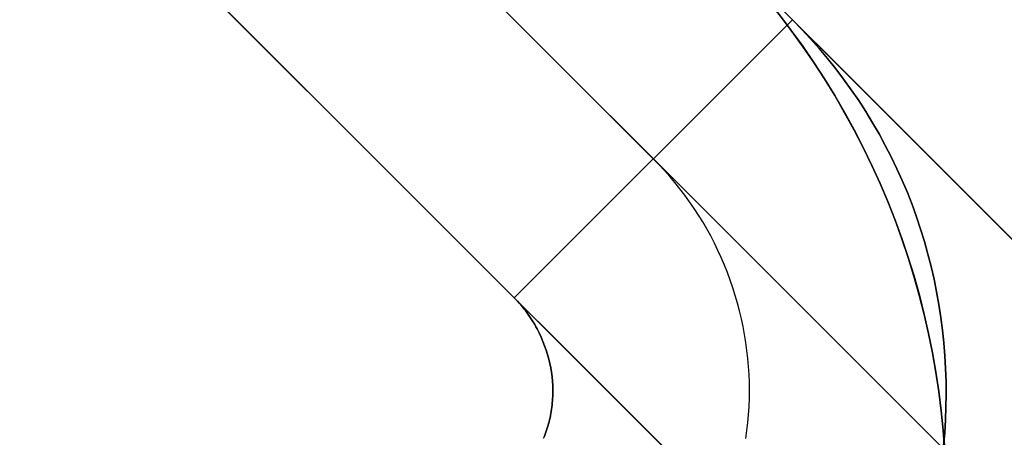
# Model space of a CAD drawing. Header units: millimetres. Extents: x -1030 to 192, y -442 to 180.
# Tile 253 of 256: x 177.36 to 181.11, y 156.21 to 157.8. Entities that reach past the tile are written whole.
import ezdxf

# ---------------------------------------------------------------- set-up
doc = ezdxf.new("R2010")
doc.units = ezdxf.units.MM
doc.header["$MEASUREMENT"] = 0
doc.layers.add('OVIDIO 120x60x72h', color=7, linetype='Continuous')

msp = doc.modelspace()

# ---------------------------------------------------------------- linework, layer by layer
at = {"layer": 'OVIDIO 120x60x72h'}
for points in [[(158.7369, 179.3696), (191.2631, 146.8433)], [(191.2631, 146.8433), (158.7369, 179.3696)], [(158.2065, 178.8393), (190.7328, 146.313)], [(190.2025, 145.7827), (157.6762, 178.3089)], [(157.6762, 178.3089), (190.2025, 145.7827)], [(164.2169, 173.8895), (185.7831, 152.3234)], [(163.1563, 172.8289), (184.7224, 151.2627)], [(169.697, 168.4094), (180.303, 157.8035)], [(169.1667, 167.8791), (179.7727, 157.2732)], [(179.2423, 156.7428), (168.6364, 167.3488)], [(168.6364, 167.3488), (179.2423, 156.7428)], [(179.2423, 156.7428), (180.303, 157.8035)], [(180.303, 157.8035), (179.2423, 156.7428)], [(180.303, 157.8035), (179.2426, 156.7432)], [(180.883, 156.1649), (180.8774, 156.2384), (180.87, 156.312), (180.8607, 156.3856), (180.8496, 156.4593), (180.8366, 156.5328), (180.8218, 156.6062), (180.8051, 156.6794), (180.7865, 156.7522), (180.7661, 156.8247), (180.7438, 156.8967), (180.7197, 156.9682), (180.6939, 157.0391), (180.6662, 157.1094), (180.6367, 157.179), (180.6055, 157.2477), (180.5727, 157.3157), (180.5381, 157.3827), (180.502, 157.4487), (180.4642, 157.5137), (180.4249, 157.5777), (180.3841, 157.6404), (180.3419, 157.702), (180.2983, 157.7624), (180.2533, 157.8214)], [(180.8834, 156.165), (180.8778, 156.2385), (180.8704, 156.3121), (180.8611, 156.3858), (180.85, 156.4594), (180.837, 156.533), (180.8221, 156.6064), (180.8054, 156.6795), (180.7868, 156.7524), (180.7664, 156.8248), (180.7441, 156.8968), (180.72, 156.9683), (180.6941, 157.0393), (180.6664, 157.1095), (180.6369, 157.1791), (180.6057, 157.2479), (180.5728, 157.3158), (180.5383, 157.3828), (180.5021, 157.4488), (180.4643, 157.5138), (180.425, 157.5777), (180.3842, 157.6405), (180.342, 157.7021), (180.2983, 157.7624), (180.2534, 157.8215)], [(180.2534, 157.8215), (180.2983, 157.7624), (180.342, 157.7021), (180.3842, 157.6405), (180.425, 157.5777), (180.4643, 157.5138), (180.5021, 157.4488), (180.5383, 157.3828), (180.5728, 157.3158), (180.6057, 157.2479), (180.6369, 157.1791), (180.6664, 157.1095), (180.6941, 157.0393), (180.72, 156.9683), (180.7441, 156.8968), (180.7664, 156.8248), (180.7868, 156.7524), (180.8054, 156.6795), (180.8221, 156.6064), (180.837, 156.533), (180.85, 156.4594), (180.8611, 156.3858), (180.8704, 156.3121), (180.8778, 156.2385), (180.8834, 156.165)]]:
    msp.add_lwpolyline(points, dxfattribs=at)
at = {"layer": 'OVIDIO 120x60x72h', "extrusion": (0, -1.52165e-08, 1)}
for points in [[(180.0103, 158.0962), (180.0611, 158.0441), (180.1109, 157.9906), (180.1596, 157.9356), (180.2071, 157.8792), (180.2533, 157.8215), (180.2983, 157.7624), (180.3419, 157.7021), (180.3842, 157.6405), (180.425, 157.5777), (180.4642, 157.5138), (180.502, 157.4488), (180.5382, 157.3827), (180.5727, 157.3157), (180.6056, 157.2478), (180.6368, 157.179), (180.6662, 157.1095), (180.6939, 157.0392), (180.7198, 156.9683), (180.7439, 156.8968), (180.7662, 156.8247), (180.7866, 156.7523), (180.8052, 156.6794), (180.8219, 156.6063), (180.8367, 156.5329), (180.8497, 156.4594), (180.8608, 156.3857), (180.8701, 156.3121), (180.8775, 156.2384), (180.8831, 156.165), (180.8868, 156.0916), (180.8888, 156.0186), (180.889, 155.9458)], [(180.889, 155.9458), (180.8888, 156.0186), (180.8868, 156.0916), (180.8831, 156.165), (180.8775, 156.2384), (180.8701, 156.3121), (180.8608, 156.3857), (180.8497, 156.4594), (180.8367, 156.5329), (180.8219, 156.6063), (180.8052, 156.6794), (180.7866, 156.7523), (180.7662, 156.8247), (180.7439, 156.8968), (180.7198, 156.9683), (180.6939, 157.0392), (180.6662, 157.1095), (180.6368, 157.179), (180.6056, 157.2478), (180.5727, 157.3157), (180.5382, 157.3827), (180.502, 157.4488), (180.4642, 157.5138), (180.425, 157.5777), (180.3842, 157.6405), (180.3419, 157.7021), (180.2983, 157.7624), (180.2533, 157.8215), (180.2071, 157.8792), (180.1596, 157.9356), (180.1109, 157.9906), (180.0611, 158.0441), (180.0103, 158.0962)]]:
    msp.add_lwpolyline(points, dxfattribs=at)
at = {"layer": 'OVIDIO 120x60x72h', "extrusion": (0.999884, 0.000231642, 0.015217)}
for points in [[(157.7617, 752.7466), (146.799, 32.6632)], [(146.799, 32.6632), (157.7617, 752.7466)], [(156.7013, 752.7627), (145.7386, 32.6793)], [(145.7386, 32.6793), (156.7013, 752.7627)]]:
    msp.add_lwpolyline(points, dxfattribs=at)
at = {"layer": 'OVIDIO 120x60x72h', "extrusion": (-0.00761, -0.003153, 0.999966)}
msp.add_lwpolyline([(186.4812, 159.5316), (185.0957, 158.9576)], dxfattribs=at)
at = {"layer": 'OVIDIO 120x60x72h', "extrusion": (0.000231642, 0.999884, -0.015217)}
for points in [[(-179.3527, 757.8613), (-190.3156, 37.7643)], [(-180.8526, 757.8783), (-191.8154, 37.788)]]:
    msp.add_lwpolyline(points, dxfattribs=at)
at = {"layer": 'OVIDIO 120x60x72h', "extrusion": (-0.000134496, 1, -2.04719e-06)}
msp.add_lwpolyline([(-180.9102, 755.5786), (-179.4107, 755.5558)], dxfattribs=at)
at = {"layer": 'OVIDIO 120x60x72h'}
for points in [[(180.8789, 156.1798, 755.5773), (180.8832, 156.2283, 755.5776), (180.8863, 156.277, 755.5778), (180.8882, 156.3258, 755.5781), (180.8889, 156.3746, 755.5783), (180.8885, 156.4236, 755.5785), (180.8869, 156.4725, 755.5786), (180.8841, 156.5215, 755.5788), (180.8801, 156.5705, 755.5788), (180.875, 156.6194, 755.5789), (180.8687, 156.6682, 755.5789), (180.8612, 156.7168, 755.5789), (180.8525, 156.7654, 755.5788), (180.8427, 156.8137, 755.5788), (180.8317, 156.8618, 755.5787), (180.8195, 156.9097, 755.5787), (180.8061, 156.9573, 755.5786), (180.7916, 157.0046, 755.5785), (180.7759, 157.0515, 755.5784), (180.759, 157.098, 755.5784), (180.7409, 157.1442, 755.5783), (180.7217, 157.1898, 755.5783), (180.7013, 157.235, 755.5782), (180.6797, 157.2798, 755.5782), (180.657, 157.3239, 755.5782), (180.6333, 157.3676, 755.5782), (180.6084, 157.4106, 755.5782), (180.5824, 157.453, 755.5782), (180.5554, 157.4949, 755.5782), (180.5273, 157.536, 755.5782), (180.4982, 157.5765, 755.5782), (180.4681, 157.6162, 755.5782), (180.437, 157.6553, 755.5783), (180.4049, 157.6935, 755.5783), (180.3719, 157.731, 755.5783), (180.3379, 157.7677, 755.5783), (180.303, 157.8035, 755.5783)], [(180.303, 157.8035, 755.5783), (180.3379, 157.7677, 755.5783), (180.3719, 157.731, 755.5783), (180.4049, 157.6935, 755.5783), (180.437, 157.6553, 755.5783), (180.4681, 157.6162, 755.5782), (180.4982, 157.5765, 755.5782), (180.5273, 157.536, 755.5782), (180.5554, 157.4949, 755.5782), (180.5824, 157.453, 755.5782), (180.6084, 157.4106, 755.5782), (180.6333, 157.3676, 755.5782), (180.657, 157.3239, 755.5782), (180.6797, 157.2798, 755.5782), (180.7013, 157.235, 755.5782), (180.7217, 157.1898, 755.5783), (180.7409, 157.1442, 755.5783), (180.759, 157.098, 755.5784), (180.7759, 157.0515, 755.5784), (180.7916, 157.0046, 755.5785), (180.8061, 156.9573, 755.5786), (180.8195, 156.9097, 755.5787), (180.8317, 156.8618, 755.5787), (180.8427, 156.8137, 755.5788), (180.8525, 156.7654, 755.5788), (180.8612, 156.7168, 755.5789), (180.8687, 156.6682, 755.5789), (180.875, 156.6194, 755.5789), (180.8801, 156.5705, 755.5788), (180.8841, 156.5215, 755.5788), (180.8869, 156.4725, 755.5786), (180.8885, 156.4236, 755.5785), (180.8889, 156.3746, 755.5783), (180.8882, 156.3258, 755.5781), (180.8863, 156.277, 755.5778), (180.8832, 156.2283, 755.5776), (180.8789, 156.1798, 755.5773)], [(180.1257, 156.2056, 755.5653), (180.1298, 156.236, 755.5656), (180.1332, 156.2665, 755.5658), (180.1358, 156.297, 755.5661), (180.1377, 156.3277, 755.5663), (180.1388, 156.3583, 755.5666), (180.1392, 156.389, 755.5669), (180.1388, 156.4197, 755.5672), (180.1377, 156.4504, 755.5675), (180.1358, 156.481, 755.5678), (180.1331, 156.5116, 755.5681), (180.1297, 156.5421, 755.5684), (180.1256, 156.5725, 755.5687), (180.1207, 156.6028, 755.569), (180.115, 156.633, 755.5693), (180.1087, 156.663, 755.5697), (180.1016, 156.6928, 755.57), (180.0938, 156.7225, 755.5703), (180.0852, 156.752, 755.5707), (180.076, 156.7813, 755.571), (180.066, 156.8103, 755.5714), (180.0553, 156.8391, 755.5718), (180.0439, 156.8676, 755.5721), (180.0318, 156.8958, 755.5725), (180.019, 156.9237, 755.5729), (180.0055, 156.9512, 755.5732), (179.9914, 156.9785, 755.5736), (179.9766, 157.0054, 755.574), (179.9611, 157.0319, 755.5744), (179.945, 157.058, 755.5748), (179.9282, 157.0837, 755.5752), (179.9109, 157.109, 755.5755), (179.8929, 157.1339, 755.5759), (179.8743, 157.1583, 755.5763), (179.8551, 157.1823, 755.5767), (179.8354, 157.2058, 755.5771), (179.815, 157.2288, 755.5775), (179.7942, 157.2513, 755.5779), (179.7727, 157.2732, 755.5783)], [(179.3548, 156.2072, 755.5509), (179.3578, 156.2149, 755.5503), (179.3607, 156.2225, 755.5498), (179.3635, 156.2303, 755.5493), (179.3661, 156.238, 755.5489), (179.3686, 156.2459, 755.5486), (179.371, 156.2537, 755.5484), (179.3732, 156.2616, 755.5483), (179.3753, 156.2695, 755.5482), (179.3773, 156.2775, 755.5482), (179.3791, 156.2854, 755.5482), (179.3808, 156.2935, 755.5483), (179.3823, 156.3015, 755.5485), (179.3837, 156.3096, 755.5487), (179.385, 156.3177, 755.5489), (179.3861, 156.3258, 755.5492), (179.3871, 156.334, 755.5496), (179.3879, 156.3422, 755.55), (179.3886, 156.3504, 755.5504), (179.3891, 156.3586, 755.5509), (179.3896, 156.3669, 755.5514), (179.3898, 156.3752, 755.5519), (179.3899, 156.3835, 755.5525), (179.3899, 156.3918, 755.553), (179.3894, 156.4084, 755.5543), (179.3884, 156.4251, 755.5555), (179.3867, 156.4419, 755.5569), (179.3845, 156.4587, 755.5582), (179.3817, 156.4755, 755.5595), (179.3783, 156.4923, 755.5608), (179.3743, 156.5091, 755.562), (179.3697, 156.5259, 755.5632), (179.3645, 156.5427, 755.5644), (179.3586, 156.5594, 755.5655), (179.3522, 156.5759, 755.5665), (179.3453, 156.5923, 755.5676), (179.3377, 156.6086, 755.5686), (179.3295, 156.6246, 755.5696), (179.3251, 156.6326, 755.5702), (179.3207, 156.6405, 755.5707), (179.316, 156.6483, 755.5712), (179.3113, 156.6561, 755.5717), (179.3064, 156.6638, 755.5722), (179.3013, 156.6714, 755.5727), (179.2961, 156.6789, 755.5733), (179.2907, 156.6864, 755.5738), (179.2852, 156.6938, 755.5743), (179.2795, 156.7011, 755.5749), (179.2737, 156.7083, 755.5754), (179.2677, 156.7154, 755.576), (179.2616, 156.7224, 755.5765), (179.2553, 156.7293, 755.5771), (179.2489, 156.7361, 755.5777), (179.2423, 156.7428, 755.5783)], [(179.2423, 156.7428, 755.5783), (179.2489, 156.7361, 755.5777), (179.2553, 156.7293, 755.5771), (179.2616, 156.7224, 755.5765), (179.2677, 156.7154, 755.576), (179.2737, 156.7083, 755.5754), (179.2795, 156.7011, 755.5749), (179.2852, 156.6938, 755.5743), (179.2907, 156.6864, 755.5738), (179.2961, 156.6789, 755.5733), (179.3013, 156.6714, 755.5727), (179.3064, 156.6638, 755.5722), (179.3113, 156.6561, 755.5717), (179.316, 156.6483, 755.5712), (179.3207, 156.6405, 755.5707), (179.3251, 156.6326, 755.5702), (179.3295, 156.6246, 755.5696), (179.3377, 156.6086, 755.5686), (179.3453, 156.5923, 755.5676), (179.3522, 156.5759, 755.5665), (179.3586, 156.5594, 755.5655), (179.3645, 156.5427, 755.5644), (179.3697, 156.5259, 755.5632), (179.3743, 156.5091, 755.562), (179.3783, 156.4923, 755.5608), (179.3817, 156.4755, 755.5595), (179.3845, 156.4587, 755.5582), (179.3867, 156.4419, 755.5569), (179.3884, 156.4251, 755.5555), (179.3894, 156.4084, 755.5543), (179.3899, 156.3918, 755.553), (179.3899, 156.3835, 755.5525), (179.3898, 156.3752, 755.5519), (179.3896, 156.3669, 755.5514), (179.3891, 156.3586, 755.5509), (179.3886, 156.3504, 755.5504), (179.3879, 156.3422, 755.55), (179.3871, 156.334, 755.5496), (179.3861, 156.3258, 755.5492), (179.385, 156.3177, 755.5489), (179.3837, 156.3096, 755.5487), (179.3823, 156.3015, 755.5485), (179.3808, 156.2935, 755.5483), (179.3791, 156.2854, 755.5482), (179.3773, 156.2775, 755.5482), (179.3753, 156.2695, 755.5482), (179.3732, 156.2616, 755.5483), (179.371, 156.2537, 755.5484), (179.3686, 156.2459, 755.5486), (179.3661, 156.238, 755.5489), (179.3635, 156.2303, 755.5493), (179.3607, 156.2225, 755.5498), (179.3578, 156.2149, 755.5503), (179.3548, 156.2072, 755.5509)]]:
    msp.add_polyline3d(points, dxfattribs=at)

doc.saveas('drawing.dxf')
